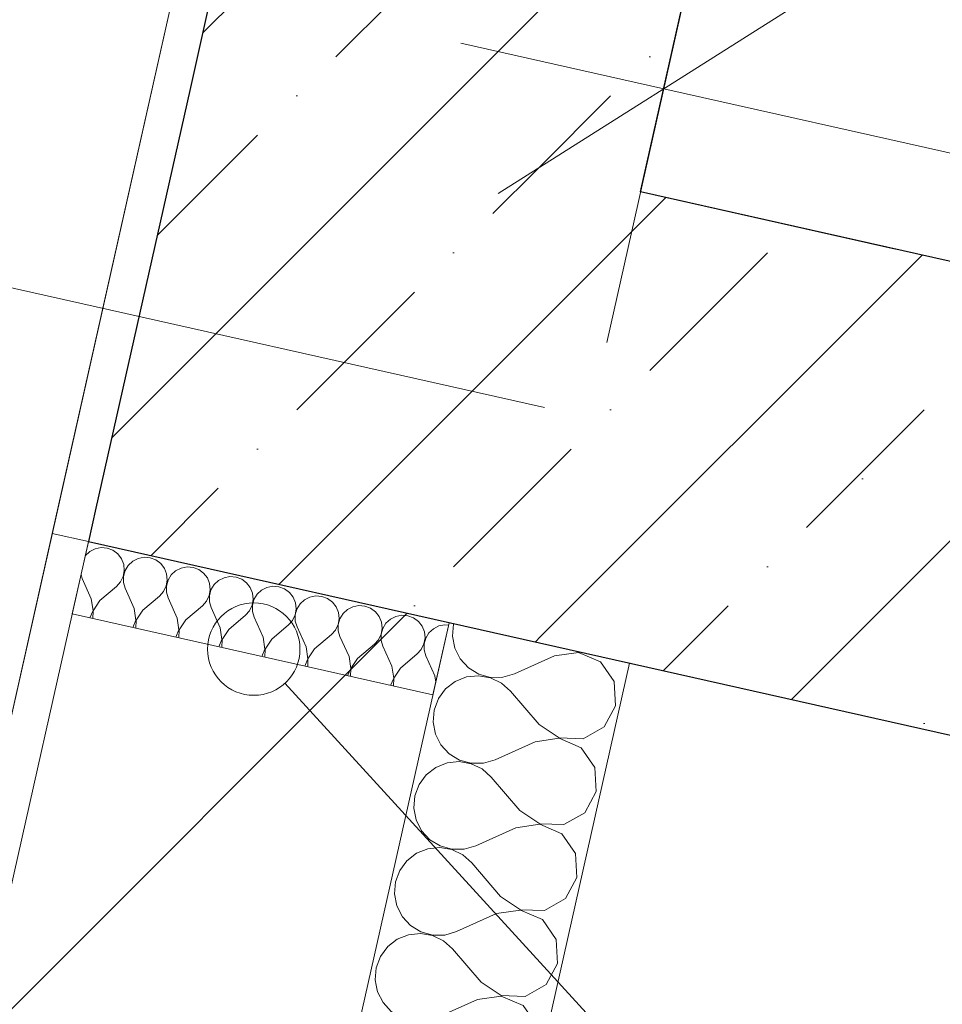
# Model space of a CAD drawing. Header units: millimetres. Extents: x -7213913 to -6985912, y 6023162 to 6205784.
# Tile 191 of 256: x -7187866 to -7187367, y 6173921 to 6174454. Entities that reach past the tile are written whole.
import ezdxf
from ezdxf.enums import TextEntityAlignment as Align

# ---------------------------------------------------------------- set-up
doc = ezdxf.new("R2010")
doc.units = ezdxf.units.MM
doc.header["$MEASUREMENT"] = 0
doc.linetypes.add('короткая штриховая', pattern=[282.222222, 141.111111, -141.111111])
doc.linetypes.add('Штрихпунктирная', pattern=[670.277762, 352.777767, -176.388884, 0, -141.111112])
for name, color, linetype, lineweight in [('0_Ном._пера__1', 7, 'Continuous', 0), ('0_Ном._пера__120', 7, 'Continuous', 0), ('S - МОП.АР_Ном._пера__120', 7, 'Continuous', 0), ('АР-вертикальная связь - Лифт.АР_Ном._пера__120', 7, 'Continuous', 0), ('АР-Стены_внешние_.АР_Ном._пера__1', 7, 'Continuous', 0), ('АР-Стены_внутренние_пилоны.АР_Ном._пера__1', 7, 'Continuous', 15), ('АР-Стены_Перегородки_межквартирные_200.АР_Ном._пера__1', 7, 'Continuous', 15), ('АР-Чертеж-Оси_Осевые размеры.АР_Ном._пера__120', 7, 'Continuous', 0), ('АР-Чертеж-Размеры.АР_Ном._пера__1', 7, 'Continuous', 0), ('Паспорта Зон Archicad_Ном._пера__1', 7, 'Continuous', 0)]:
    doc.layers.add(name, color=color, linetype=linetype, lineweight=lineweight)
for name, color, linetype in [('S - МОП.АР', 7, 'Continuous'), ('АР-Стены_внутренние_пилоны.АР', 7, 'Continuous'), ('АР-Стены_Перегородки_межквартирные_200.АР', 7, 'Continuous'), ('АР-Чертеж-Оси_Осевые размеры.АР', 7, 'Continuous'), ('АР-Чертеж-Размеры.АР', 7, 'Continuous')]:
    doc.layers.add(name, color=color, linetype=linetype)
doc.styles.add('РЎР“Р•РќР•Р\xa0Р\x98Р\xa0_РЎРўР\x98Р›Р¬_2', font='calibri.ttf')
doc.styles.add('РЎР“Р•РќР•Р\xa0Р\x98Р\xa0_РЎРўР\x98Р›Р¬_3', font='GOST_Common.ttf')
doc.styles.add('РЎР“Р•РќР•Р\xa0Р\x98Р\xa0_РЎРўР\x98Р›Р¬_5', font='GOTHIC.TTF')
doc.dimstyles.new('СГЕНЕРИР_СТИЛЬ__4', dxfattribs={"dimtxt": 129.999995, "dimasz": 142.5, "dimexe": 0.18, "dimexo": 300000, "dimgap": 0, "dimtad": 1, "dimdec": 0, "dimzin": 0, "dimdsep": 46, "dimtxsty": 'РЎР“Р•РќР•Р\xa0Р\x98Р\xa0_РЎРўР\x98Р›Р¬_3', "dimblk": 'ARROWHEAD_6', "dimblk1": 'ARROWHEAD_6', "dimblk2": 'ARROWHEAD_6', "dimcen": 0.09, "dimclrd": 7, "dimclre": 7, "dimclrt": 7, "dimazin": 0, "dimtfac": 1, "dimtdec": 4, "dimtmove": 0, "dimatfit": 3, "dimfxl": 1, "dimtolj": 1, "dimtzin": 0, "dimarcsym": 0})
doc.dimstyles.new('СГЕНЕРИР_СТИЛЬ__5', dxfattribs={"dimtxt": 129.999995, "dimasz": 142.5, "dimexe": 0.18, "dimexo": 300000, "dimgap": 0, "dimtad": 1, "dimdec": 0, "dimzin": 0, "dimdsep": 46, "dimtxsty": 'РЎР“Р•РќР•Р\xa0Р\x98Р\xa0_РЎРўР\x98Р›Р¬_3', "dimblk": 'ARROWHEAD_6', "dimblk1": 'ARROWHEAD_6', "dimblk2": 'ARROWHEAD_6', "dimcen": 0.09, "dimclrd": 7, "dimclre": 7, "dimclrt": 7, "dimazin": 0, "dimtfac": 1, "dimtdec": 4, "dimtmove": 2, "dimatfit": 3, "dimfxl": 1, "dimtolj": 1, "dimtzin": 0, "dimarcsym": 0})
doc.dimstyles.new('СГЕНЕРИР_СТИЛЬ__6', dxfattribs={"dimtxt": 200, "dimasz": 142.5, "dimexe": 0.18, "dimexo": 0.0625, "dimgap": 0, "dimtad": 1, "dimdec": 0, "dimzin": 0, "dimdsep": 46, "dimtxsty": 'РЎР“Р•РќР•Р\xa0Р\x98Р\xa0_РЎРўР\x98Р›Р¬_3', "dimblk": 'ARROWHEAD_6', "dimblk1": 'ARROWHEAD_6', "dimblk2": 'ARROWHEAD_6', "dimcen": 0.09, "dimse1": 1, "dimse2": 1, "dimclrd": 7, "dimclre": 7, "dimclrt": 7, "dimazin": 0, "dimtfac": 1, "dimtdec": 4, "dimtmove": 0, "dimatfit": 3, "dimfxl": 1, "dimtolj": 1, "dimtzin": 0, "dimarcsym": 0})
pattern_1 = [(45, (-6566190.34, 6563027.8), (-111.369318, 111.369318), [0, -105, 0, -157.5]), (110, (-6565840.34, 6563027.8), (148.001588, 53.868173), [0, -77, 0, -133])]
pattern_2 = [(45, (-6566190.34, 6562677.8), (-84.852814, 84.852814), []), (45, (-6566232.77, 6562720.22), (-84.852814, 84.852814), [90, -30, 0, -30])]

# ---------------------------------------------------------------- blocks, each defined once
blk = doc.blocks.new('Лифтовой холл _ ПБЗ_1_39_1', base_point=(-7188853.33, 6178756.53))
at = {"layer": 'S - МОП.АР_Ном._пера__120', "color": 7, "linetype": 'Continuous', "lineweight": 0, "flags": 128}
blk.add_lwpolyline([(-7192033.86, 6181367.83), (-7192391.05, 6179777.45), (-7190283.55, 6179304.11), (-7191317.84, 6174699), (-7187902.91, 6173932.03), (-7186511.43, 6180127.52)], close=True, dxfattribs=at)
at = {"layer": 'Паспорта Зон Archicad_Ном._пера__1', "color": 7, "lineweight": 0, "style": 'РЎР“Р•РќР•Р\xa0Р\x98Р\xa0_РЎРўР\x98Р›Р¬_3'}
blk.add_attdef('ROOM_NUMBER', text='', height=350, rotation=347.3417, dxfattribs=at).set_placement((-7188399.7, 6179289.78), align=Align.MIDDLE_CENTER)
at = {"layer": 'Паспорта Зон Archicad_Ном._пера__1', "color": 7, "lineweight": 0, "style": 'РЎР“Р•РќР•Р\xa0Р\x98Р\xa0_РЎРўР\x98Р›Р¬_2'}
blk.add_attdef('ROOM_AREA', text='', height=200, rotation=347.3417, dxfattribs=at).set_placement((-7188130.41, 6178674.9), align=Align.MIDDLE_RIGHT)
blk = doc.blocks.new('Стена_180_1', base_point=(-7187679.25, 6174266.15))
at = {"layer": 'АР-Стены_внутренние_пилоны.АР', "linetype": 'Continuous', "lineweight": 0, "true_color": 0x000000}
h = blk.add_hatch(dxfattribs=at)
h.set_pattern_fill('ШТУКАТУРКА__ГИПС_01_0001', color=18, style=0, pattern_type=2)
h.set_pattern_definition(pattern_1)
h.paths.add_polyline_path([(-7187848.12, 6174175.96), (-7187824.55, 6174189.64), (-7187666.44, 6174893.6), (-7187685.96, 6174897.99)])
h = blk.add_hatch(dxfattribs=at)
h.set_pattern_fill('ЖЕЛЕЗОБЕТОН__PROJECT__0001', color=18, style=0, pattern_type=2)
h.set_pattern_definition(pattern_2)
h.paths.add_polyline_path([(-7187666.44, 6174893.6), (-7187773.82, 6174415.5), (-7187529.9, 6174360.72), (-7187422.52, 6174838.82)])
h = blk.add_hatch(dxfattribs=at)
h.set_pattern_fill('ЖЕЛЕЗОБЕТОН__PROJECT__0001', color=18, style=0, pattern_type=2)
h.set_pattern_definition(pattern_2)
h.paths.add_polyline_path([(-7187824.55, 6174189.64), (-7187529.9, 6174360.72), (-7187773.82, 6174415.5)])
h = blk.add_hatch(dxfattribs=at)
h.set_pattern_fill('ЖЕЛЕЗОБЕТОН__PROJECT__0001', color=18, style=0, pattern_type=2)
h.set_pattern_definition(pattern_2)
h.paths.add_polyline_path([(-7187529.9, 6174360.72), (-7187824.55, 6174189.64), (-7187828.61, 6174171.58), (-7187584.68, 6174116.79)])
h = blk.add_hatch(dxfattribs=at)
h.set_pattern_fill('ШТУКАТУРКА__ГИПС_01_0001', color=18, style=0, pattern_type=2)
h.set_pattern_definition(pattern_1)
h.paths.add_polyline_path([(-7187848.12, 6174175.96), (-7187828.61, 6174171.58), (-7187824.55, 6174189.64)])
at = {"layer": 'АР-Стены_внутренние_пилоны.АР_Ном._пера__1', "color": 7, "linetype": 'Continuous', "lineweight": 30}
for p, q in [((-7187666.44, 6174893.6), (-7187773.82, 6174415.5)), ((-7187773.82, 6174415.5), (-7187824.55, 6174189.64)), ((-7187824.55, 6174189.64), (-7187828.61, 6174171.58))]:
    blk.add_line(p, q, dxfattribs=at)
at = {"layer": 'АР-Стены_внутренние_пилоны.АР_Ном._пера__1', "color": 7, "linetype": 'Continuous', "lineweight": 0, "flags": 128}
for points in [[(-7187685.96, 6174897.99), (-7187848.12, 6174175.96)], [(-7187848.12, 6174175.96), (-7187828.61, 6174171.58)]]:
    blk.add_lwpolyline(points, dxfattribs=at)
at = {"layer": 'АР-Стены_внутренние_пилоны.АР_Ном._пера__1', "color": 7, "linetype": 'Continuous', "lineweight": 30, "flags": 128}
for points in [[(-7187529.9, 6174360.72), (-7187422.52, 6174838.82)], [(-7187828.61, 6174171.58), (-7187584.68, 6174116.79)]]:
    blk.add_lwpolyline(points, dxfattribs=at)
blk = doc.blocks.new('Стена_181_1', base_point=(-7187679.25, 6174266.15))
at = {"layer": 'АР-Стены_внутренние_пилоны.АР', "linetype": 'Continuous', "lineweight": 0, "true_color": 0x000000}
h = blk.add_hatch(dxfattribs=at)
h.set_pattern_fill('ЖЕЛЕЗОБЕТОН__PROJECT__0001', color=18, style=0, pattern_type=2)
h.set_pattern_definition(pattern_2)
h.paths.add_polyline_path([(-7187584.68, 6174116.79), (-7184852.74, 6173503.22), (-7184797.95, 6173747.14), (-7187529.9, 6174360.72)])
at = {"layer": 'АР-Стены_внутренние_пилоны.АР_Ном._пера__1', "color": 7, "linetype": 'Continuous', "lineweight": 30, "flags": 128}
for points in [[(-7184797.95, 6173747.14), (-7187529.9, 6174360.72)], [(-7187584.68, 6174116.79), (-7184852.74, 6173503.22)]]:
    blk.add_lwpolyline(points, dxfattribs=at)
blk = doc.blocks.new('Стена_193_1', base_point=(-7187731.04, 6174149.66))
at = {"layer": 'АР-Стены_Перегородки_межквартирные_200.АР', "linetype": 'Continuous', "lineweight": 0, "true_color": 0x000000}
h = blk.add_hatch(dxfattribs=at)
h.set_pattern_fill('ШТУКАТУРКА__ГИПС_01_0001', color=18, style=0, pattern_type=2)
h.set_pattern_definition(pattern_1)
h.paths.add_polyline_path([(-7187848.12, 6174175.96), (-7187913.86, 6173883.24), (-7187894.35, 6173878.86), (-7187828.61, 6174171.58)])
h = blk.add_hatch(dxfattribs=at)
h.set_pattern_fill('БЛОКИ_БЕТОННЫЕ_ЭФФЕКТИВН_78', color=18, style=0, pattern_type=2)
h.set_pattern_definition([(45, (-6566190.34, 6562677.8), (-127.279217, 127.279217), [])])
h.paths.add_polyline_path([(-7187828.61, 6174171.58), (-7187894.35, 6173878.86), (-7187699.21, 6173835.03), (-7187633.47, 6174127.75)])
at = {"layer": 'АР-Стены_Перегородки_межквартирные_200.АР_Ном._пера__1', "color": 7, "linetype": 'Continuous', "lineweight": 15}
blk.add_line((-7187828.61, 6174171.58), (-7187894.35, 6173878.86), dxfattribs=at)
at = {"layer": 'АР-Стены_Перегородки_межквартирные_200.АР_Ном._пера__1', "color": 7, "linetype": 'Continuous', "lineweight": 0, "flags": 128}
for points in [[(-7187848.12, 6174175.96), (-7187913.86, 6173883.24)], [(-7187848.12, 6174175.96), (-7187828.61, 6174171.58)], [(-7187913.86, 6173883.24), (-7187894.35, 6173878.86)]]:
    blk.add_lwpolyline(points, dxfattribs=at)
at = {"layer": 'АР-Стены_Перегородки_межквартирные_200.АР_Ном._пера__1', "color": 7, "linetype": 'Continuous', "lineweight": 15, "flags": 128}
for points in [[(-7187828.61, 6174171.58), (-7187633.47, 6174127.75)], [(-7187699.21, 6173835.03), (-7187633.47, 6174127.75)]]:
    blk.add_lwpolyline(points, dxfattribs=at)
blk = doc.blocks.new('*X769', base_point=(-6566190.34, 6562677.79))
at = {"layer": 'АР-Стены_внешние_.АР_Ном._пера__1', "color": 7, "linetype": 'Continuous', "lineweight": 0}
for p, q in [((-7187827.87, 6174166.21), (-7187830.28, 6174163.98)), ((-7187824.94, 6174167.7), (-7187827.87, 6174166.21)), ((-7187821.72, 6174168.34), (-7187824.94, 6174167.7)), ((-7187818.45, 6174168.07), (-7187821.72, 6174168.34)), ((-7187815.37, 6174166.91), (-7187818.45, 6174168.07)), ((-7187812.73, 6174164.96), (-7187815.37, 6174166.91)), ((-7187810.72, 6174162.36), (-7187812.73, 6174164.96)), ((-7187830.28, 6174163.98), (-7187830.33, 6174163.89)), ((-7187809.5, 6174159.31), (-7187810.72, 6174162.36)), ((-7187809.16, 6174156.05), (-7187809.5, 6174159.31)), ((-7187804.64, 6174161), (-7187807.05, 6174158.76)), ((-7187801.71, 6174162.49), (-7187804.64, 6174161)), ((-7187798.49, 6174163.12), (-7187801.71, 6174162.49)), ((-7187795.22, 6174162.85), (-7187798.49, 6174163.12)), ((-7187792.14, 6174161.7), (-7187795.22, 6174162.85)), ((-7187789.5, 6174159.75), (-7187792.14, 6174161.7)), ((-7187787.49, 6174157.15), (-7187789.5, 6174159.75)), ((-7187832.58, 6174153.86), (-7187831.91, 6174151.57)), ((-7187809.72, 6174152.81), (-7187809.16, 6174156.05)), ((-7187808.75, 6174155.96), (-7187809.63, 6174152.79)), ((-7187807.05, 6174158.76), (-7187808.75, 6174155.96)), ((-7187786.27, 6174154.1), (-7187787.49, 6174157.15)), ((-7187785.93, 6174150.83), (-7187786.27, 6174154.1)), ((-7187781.41, 6174155.78), (-7187783.82, 6174153.55)), ((-7187778.48, 6174157.27), (-7187781.41, 6174155.78)), ((-7187775.26, 6174157.91), (-7187778.48, 6174157.27)), ((-7187771.98, 6174157.63), (-7187775.26, 6174157.91)), ((-7187768.91, 6174156.48), (-7187771.98, 6174157.63)), ((-7187766.27, 6174154.53), (-7187768.91, 6174156.48)), ((-7187764.26, 6174151.93), (-7187766.27, 6174154.53)), ((-7187827.03, 6174140.71), (-7187831.91, 6174151.57)), ((-7187813.33, 6174147.4), (-7187811.15, 6174149.85)), ((-7187811.15, 6174149.85), (-7187809.72, 6174152.81)), ((-7187809.63, 6174152.79), (-7187809.6, 6174149.51)), ((-7187809.6, 6174149.51), (-7187808.68, 6174146.35)), ((-7187786.49, 6174147.6), (-7187785.93, 6174150.83)), ((-7187785.52, 6174150.74), (-7187786.4, 6174147.57)), ((-7187783.82, 6174153.55), (-7187785.52, 6174150.74)), ((-7187763.04, 6174148.88), (-7187764.26, 6174151.93)), ((-7187762.7, 6174145.61), (-7187763.04, 6174148.88)), ((-7187758.18, 6174150.56), (-7187760.58, 6174148.33)), ((-7187755.25, 6174152.05), (-7187758.18, 6174150.56)), ((-7187752.03, 6174152.69), (-7187755.25, 6174152.05)), ((-7187748.75, 6174152.42), (-7187752.03, 6174152.69)), ((-7187745.68, 6174151.26), (-7187748.75, 6174152.42)), ((-7187743.04, 6174149.31), (-7187745.68, 6174151.26)), ((-7187741.03, 6174146.71), (-7187743.04, 6174149.31)), ((-7187822.38, 6174139.67), (-7187813.33, 6174147.4)), ((-7187803.8, 6174135.5), (-7187808.68, 6174146.35)), ((-7187790.1, 6174142.18), (-7187787.92, 6174144.64)), ((-7187787.92, 6174144.64), (-7187786.49, 6174147.6)), ((-7187786.4, 6174147.57), (-7187786.37, 6174144.29)), ((-7187786.37, 6174144.29), (-7187785.45, 6174141.14)), ((-7187763.26, 6174142.38), (-7187762.7, 6174145.61)), ((-7187762.29, 6174145.52), (-7187763.16, 6174142.36)), ((-7187760.58, 6174148.33), (-7187762.29, 6174145.52)), ((-7187739.81, 6174143.66), (-7187741.03, 6174146.71)), ((-7187739.46, 6174140.4), (-7187739.81, 6174143.66)), ((-7187734.95, 6174145.35), (-7187737.35, 6174143.11)), ((-7187732.02, 6174146.84), (-7187734.95, 6174145.35)), ((-7187728.8, 6174147.47), (-7187732.02, 6174146.84)), ((-7187725.52, 6174147.2), (-7187728.8, 6174147.47)), ((-7187722.45, 6174146.05), (-7187725.52, 6174147.2)), ((-7187719.81, 6174144.1), (-7187722.45, 6174146.05)), ((-7187717.8, 6174141.5), (-7187719.81, 6174144.1)), ((-7187826.08, 6174134.28), (-7187827.03, 6174140.71)), ((-7187822.38, 6174139.67), (-7187825.99, 6174134.25)), ((-7187799.15, 6174134.45), (-7187790.1, 6174142.18)), ((-7187780.57, 6174130.28), (-7187785.45, 6174141.14)), ((-7187766.87, 6174136.96), (-7187764.69, 6174139.42)), ((-7187764.69, 6174139.42), (-7187763.26, 6174142.38)), ((-7187763.16, 6174142.36), (-7187763.14, 6174139.07)), ((-7187763.14, 6174139.07), (-7187762.22, 6174135.92)), ((-7187740.03, 6174137.16), (-7187739.46, 6174140.4)), ((-7187739.06, 6174140.31), (-7187739.93, 6174137.14)), ((-7187737.35, 6174143.11), (-7187739.06, 6174140.31)), ((-7187716.58, 6174138.45), (-7187717.8, 6174141.5)), ((-7187716.23, 6174135.18), (-7187716.58, 6174138.45)), ((-7187714.12, 6174137.9), (-7187715.83, 6174135.09)), ((-7187711.71, 6174140.13), (-7187714.12, 6174137.9)), ((-7187708.79, 6174141.62), (-7187711.71, 6174140.13)), ((-7187705.57, 6174142.26), (-7187708.79, 6174141.62)), ((-7187702.29, 6174141.99), (-7187705.57, 6174142.26)), ((-7187699.22, 6174140.83), (-7187702.29, 6174141.99)), ((-7187696.57, 6174138.88), (-7187699.22, 6174140.83)), ((-7187694.57, 6174136.28), (-7187696.57, 6174138.88)), ((-7187827.76, 6174130.38), (-7187826.08, 6174134.28)), ((-7187825.99, 6174134.25), (-7187826.13, 6174130.02)), ((-7187802.85, 6174129.06), (-7187803.8, 6174135.5)), ((-7187799.15, 6174134.45), (-7187802.76, 6174129.04)), ((-7187775.92, 6174129.24), (-7187766.87, 6174136.96)), ((-7187757.34, 6174125.06), (-7187762.22, 6174135.92)), ((-7187743.63, 6174131.75), (-7187741.45, 6174134.2)), ((-7187741.45, 6174134.2), (-7187740.03, 6174137.16)), ((-7187739.93, 6174137.14), (-7187739.91, 6174133.86)), ((-7187739.91, 6174133.86), (-7187738.99, 6174130.7)), ((-7187716.8, 6174131.95), (-7187716.23, 6174135.18)), ((-7187715.83, 6174135.09), (-7187716.7, 6174131.92)), ((-7187693.34, 6174133.23), (-7187694.57, 6174136.28)), ((-7187693, 6174129.96), (-7187693.34, 6174133.23)), ((-7187690.89, 6174132.68), (-7187692.6, 6174129.87)), ((-7187688.48, 6174134.91), (-7187690.89, 6174132.68)), ((-7187685.56, 6174136.41), (-7187688.48, 6174134.91)), ((-7187682.33, 6174137.04), (-7187685.56, 6174136.41)), ((-7187679.06, 6174136.77), (-7187682.33, 6174137.04)), ((-7187675.99, 6174135.61), (-7187679.06, 6174136.77)), ((-7187673.34, 6174133.66), (-7187675.99, 6174135.61)), ((-7187671.34, 6174131.06), (-7187673.34, 6174133.66)), ((-7187804.53, 6174125.17), (-7187802.85, 6174129.06)), ((-7187802.76, 6174129.04), (-7187802.9, 6174124.8)), ((-7187779.62, 6174123.84), (-7187780.57, 6174130.28)), ((-7187775.92, 6174129.24), (-7187779.53, 6174123.82)), ((-7187752.69, 6174124.02), (-7187743.63, 6174131.75)), ((-7187734.11, 6174119.85), (-7187738.99, 6174130.7)), ((-7187720.4, 6174126.53), (-7187718.22, 6174128.99)), ((-7187718.22, 6174128.99), (-7187716.8, 6174131.95)), ((-7187716.7, 6174131.92), (-7187716.68, 6174128.64)), ((-7187716.68, 6174128.64), (-7187715.76, 6174125.49)), ((-7187693.57, 6174126.73), (-7187693, 6174129.96)), ((-7187692.6, 6174129.87), (-7187693.47, 6174126.71)), ((-7187670.11, 6174128.02), (-7187671.34, 6174131.06)), ((-7187669.77, 6174124.75), (-7187670.11, 6174128.02)), ((-7187667.66, 6174127.46), (-7187669.37, 6174124.66)), ((-7187665.25, 6174129.7), (-7187667.66, 6174127.46)), ((-7187662.33, 6174131.19), (-7187665.25, 6174129.7)), ((-7187659.1, 6174131.82), (-7187662.33, 6174131.19)), ((-7187655.83, 6174131.55), (-7187659.1, 6174131.82)), ((-7187652.75, 6174130.4), (-7187655.83, 6174131.55)), ((-7187650.11, 6174128.45), (-7187652.75, 6174130.4)), ((-7187648.1, 6174125.85), (-7187650.11, 6174128.45)), ((-7187781.3, 6174119.95), (-7187779.62, 6174123.84)), ((-7187779.53, 6174123.82), (-7187779.67, 6174119.59)), ((-7187756.39, 6174118.63), (-7187757.34, 6174125.06)), ((-7187752.69, 6174124.02), (-7187756.3, 6174118.6)), ((-7187729.46, 6174118.8), (-7187720.4, 6174126.53)), ((-7187710.87, 6174114.63), (-7187715.76, 6174125.49)), ((-7187697.17, 6174121.31), (-7187694.99, 6174123.77)), ((-7187694.99, 6174123.77), (-7187693.57, 6174126.73)), ((-7187693.47, 6174126.71), (-7187693.45, 6174123.42)), ((-7187693.45, 6174123.42), (-7187692.53, 6174120.27)), ((-7187670.33, 6174121.51), (-7187669.77, 6174124.75)), ((-7187669.37, 6174124.66), (-7187670.24, 6174121.49)), ((-7187646.88, 6174122.8), (-7187648.1, 6174125.85)), ((-7187646.54, 6174119.53), (-7187646.88, 6174122.8)), ((-7187644.43, 6174122.25), (-7187646.14, 6174119.44)), ((-7187642.02, 6174124.48), (-7187644.43, 6174122.25)), ((-7187639.09, 6174125.97), (-7187642.02, 6174124.48)), ((-7187635.87, 6174126.61), (-7187639.09, 6174125.97)), ((-7187633.76, 6174126.43), (-7187635.87, 6174126.61)), ((-7187758.07, 6174114.73), (-7187756.39, 6174118.63)), ((-7187756.3, 6174118.6), (-7187756.44, 6174114.37)), ((-7187733.16, 6174113.41), (-7187734.11, 6174119.85)), ((-7187729.46, 6174118.8), (-7187733.07, 6174113.39)), ((-7187706.23, 6174113.59), (-7187697.17, 6174121.31)), ((-7187687.64, 6174109.41), (-7187692.53, 6174120.27)), ((-7187673.94, 6174116.1), (-7187671.76, 6174118.55)), ((-7187671.76, 6174118.55), (-7187670.33, 6174121.51)), ((-7187670.24, 6174121.49), (-7187670.22, 6174118.21)), ((-7187670.22, 6174118.21), (-7187669.3, 6174115.05)), ((-7187647.1, 6174116.3), (-7187646.54, 6174119.53)), ((-7187646.14, 6174119.44), (-7187647.01, 6174116.27)), ((-7187734.84, 6174109.52), (-7187733.16, 6174113.41)), ((-7187733.07, 6174113.39), (-7187733.21, 6174109.15)), ((-7187709.93, 6174108.19), (-7187710.87, 6174114.63)), ((-7187706.23, 6174113.59), (-7187709.84, 6174108.17)), ((-7187683, 6174108.37), (-7187673.94, 6174116.1)), ((-7187664.41, 6174104.2), (-7187669.3, 6174115.05)), ((-7187650.71, 6174110.88), (-7187648.53, 6174113.34)), ((-7187648.53, 6174113.34), (-7187647.1, 6174116.3)), ((-7187647.01, 6174116.27), (-7187646.99, 6174112.99)), ((-7187646.99, 6174112.99), (-7187646.06, 6174109.84)), ((-7187711.61, 6174104.3), (-7187709.93, 6174108.19)), ((-7187709.84, 6174108.17), (-7187709.98, 6174103.94)), ((-7187686.7, 6174102.98), (-7187687.64, 6174109.41)), ((-7187683, 6174108.37), (-7187686.6, 6174102.95)), ((-7187659.77, 6174103.15), (-7187650.71, 6174110.88)), ((-7187641.18, 6174098.98), (-7187646.06, 6174109.84)), ((-7187688.38, 6174099.09), (-7187686.7, 6174102.98)), ((-7187686.6, 6174102.95), (-7187686.75, 6174098.72)), ((-7187663.47, 6174097.76), (-7187664.41, 6174104.2)), ((-7187659.77, 6174103.15), (-7187663.37, 6174097.74)), ((-7187665.15, 6174093.87), (-7187663.47, 6174097.76)), ((-7187663.37, 6174097.74), (-7187663.52, 6174093.5)), ((-7187640.69, 6174095.6), (-7187641.18, 6174098.98))]:
    blk.add_line(p, q, dxfattribs=at)
blk = doc.blocks.new('Штриховка_1_1', base_point=(-6566190.34, 6562677.79))
at = {"layer": 'АР-Стены_внешние_.АР_Ном._пера__1', "color": 7, "linetype": 'Continuous', "lineweight": 0, "flags": 128}
blk.add_lwpolyline([(-7187633.47, 6174127.75), (-7187828.61, 6174171.57), (-7187837.37, 6174132.54), (-7187642.23, 6174088.72)], close=True, dxfattribs=at)
at = {"layer": 'АР-Стены_внешние_.АР_Ном._пера__1', "color": 7, "linetype": 'Continuous', "lineweight": 0}
blk.add_blockref('*X769', (-6566190.34, 6562677.79), dxfattribs=at)
blk = doc.blocks.new('*X787', base_point=(-6566190.34, 6562677.79))
at = {"layer": '0_Ном._пера__1', "color": 7, "linetype": 'Continuous', "lineweight": 0}
for p, q in [((-7187585.23, 6173897.04), (-7187585.78, 6173906.87)), ((-7187591.44, 6173885.6), (-7187585.23, 6173897.04)), ((-7187622.15, 6173883.85), (-7187615.75, 6173879.58)), ((-7187602.74, 6173879.14), (-7187591.44, 6173885.6)), ((-7187628.66, 6173877.51), (-7187640.73, 6173872.08)), ((-7187615.79, 6173879.4), (-7187628.66, 6173877.51)), ((-7187603.84, 6173874.24), (-7187615.79, 6173879.4)), ((-7187615.75, 6173879.58), (-7187602.74, 6173879.14)), ((-7187596.39, 6173863.57), (-7187603.84, 6173874.24)), ((-7187652.46, 6173858.45), (-7187656.54, 6173862.07)), ((-7187595.67, 6173850.57), (-7187596.39, 6173863.57)), ((-7187637.01, 6173840.34), (-7187652.46, 6173858.45)), ((-7187601.88, 6173839.14), (-7187595.67, 6173850.57)), ((-7187637.01, 6173840.34), (-7187626.18, 6173833.12)), ((-7187693.73, 6173838.52), (-7187693.08, 6173835.22)), ((-7187693.08, 6173835.22), (-7187692.2, 6173833.48)), ((-7187613.18, 6173832.68), (-7187601.88, 6173839.14)), ((-7187639.1, 6173831.05), (-7187653.17, 6173824.72)), ((-7187626.22, 6173832.94), (-7187639.1, 6173831.05)), ((-7187614.28, 6173827.78), (-7187626.22, 6173832.94)), ((-7187626.18, 6173833.12), (-7187613.18, 6173832.68)), ((-7187606.83, 6173817.1), (-7187614.28, 6173827.78)), ((-7187606.67, 6173814.27), (-7187606.83, 6173817.1))]:
    blk.add_line(p, q, dxfattribs=at)
blk = doc.blocks.new('*X788', base_point=(-6566190.34, 6562677.79))
at = {"layer": '0_Ном._пера__1', "color": 7, "linetype": 'Continuous', "lineweight": 0}
for p, q in [((-7187672.9, 6173931.64), (-7187672.21, 6173928.14)), ((-7187672.21, 6173928.14), (-7187669.23, 6173922.29)), ((-7187669.23, 6173922.29), (-7187664.76, 6173917.47)), ((-7187625.06, 6173920.9), (-7187639.94, 6173914.2)), ((-7187664.76, 6173917.47), (-7187659.15, 6173914.06)), ((-7187646.25, 6173912.36), (-7187639.94, 6173914.2)), ((-7187671.96, 6173910.13), (-7187677.16, 6173906.11)), ((-7187665.86, 6173912.57), (-7187671.96, 6173910.13)), ((-7187659.33, 6173913.25), (-7187665.86, 6173912.57)), ((-7187652.86, 6173912.13), (-7187659.33, 6173913.25)), ((-7187659.15, 6173914.06), (-7187652.82, 6173912.31)), ((-7187646.94, 6173909.27), (-7187652.86, 6173912.13)), ((-7187652.82, 6173912.31), (-7187646.25, 6173912.36)), ((-7187642.03, 6173904.91), (-7187646.94, 6173909.27)), ((-7187585.96, 6173910.03), (-7187587.69, 6173912.5)), ((-7187585.78, 6173906.87), (-7187585.96, 6173910.03)), ((-7187677.16, 6173906.11), (-7187681.06, 6173900.82)), ((-7187626.58, 6173886.8), (-7187642.03, 6173904.91)), ((-7187681.06, 6173900.82), (-7187683.37, 6173894.67)), ((-7187683.37, 6173894.67), (-7187683.91, 6173888.13)), ((-7187683.91, 6173888.13), (-7187682.65, 6173881.68)), ((-7187626.58, 6173886.8), (-7187622.15, 6173883.85)), ((-7187682.65, 6173881.68), (-7187679.67, 6173875.83)), ((-7187679.67, 6173875.83), (-7187675.2, 6173871.01)), ((-7187640.73, 6173872.08), (-7187650.38, 6173867.74)), ((-7187669.77, 6173866.79), (-7187676.3, 6173866.11)), ((-7187675.2, 6173871.01), (-7187669.58, 6173867.6)), ((-7187663.29, 6173865.66), (-7187669.77, 6173866.79)), ((-7187669.58, 6173867.6), (-7187663.25, 6173865.85)), ((-7187656.68, 6173865.9), (-7187650.38, 6173867.74)), ((-7187682.4, 6173863.66), (-7187687.6, 6173859.65)), ((-7187676.3, 6173866.11), (-7187682.4, 6173863.66)), ((-7187657.38, 6173862.81), (-7187663.29, 6173865.66)), ((-7187663.25, 6173865.85), (-7187656.68, 6173865.9)), ((-7187656.54, 6173862.07), (-7187657.38, 6173862.81)), ((-7187687.6, 6173859.65), (-7187691.5, 6173854.36)), ((-7187691.5, 6173854.36), (-7187693.81, 6173848.21)), ((-7187693.81, 6173848.21), (-7187694.35, 6173841.67)), ((-7187694.35, 6173841.67), (-7187693.73, 6173838.52))]:
    blk.add_line(p, q, dxfattribs=at)
blk = doc.blocks.new('*X789', base_point=(-6566190.34, 6562677.79))
at = {"layer": '0_Ном._пера__1', "color": 7, "linetype": 'Continuous', "lineweight": 0}
for p, q in [((-7187631.11, 6174127.22), (-7187631.2, 6174126.98)), ((-7187631.2, 6174126.98), (-7187631.74, 6174120.44)), ((-7187631.74, 6174120.44), (-7187630.47, 6174113.99)), ((-7187630.47, 6174113.99), (-7187627.49, 6174108.14)), ((-7187563.61, 6174111.71), (-7187576.49, 6174109.82)), ((-7187563.93, 6174112.13), (-7187563.57, 6174111.89)), ((-7187551.67, 6174106.54), (-7187563.61, 6174111.71)), ((-7187563.57, 6174111.89), (-7187562.74, 6174111.86)), ((-7187627.49, 6174108.14), (-7187623.02, 6174103.32)), ((-7187576.49, 6174109.82), (-7187598.2, 6174100.05)), ((-7187544.22, 6174095.87), (-7187551.67, 6174106.54)), ((-7187623.02, 6174103.32), (-7187617.41, 6174099.91)), ((-7187630.22, 6174095.97), (-7187635.42, 6174091.96)), ((-7187624.12, 6174098.42), (-7187630.22, 6174095.97)), ((-7187617.59, 6174099.1), (-7187624.12, 6174098.42)), ((-7187611.12, 6174097.97), (-7187617.59, 6174099.1)), ((-7187617.41, 6174099.91), (-7187611.08, 6174098.16)), ((-7187605.2, 6174095.12), (-7187611.12, 6174097.97)), ((-7187611.08, 6174098.16), (-7187604.51, 6174098.21)), ((-7187604.51, 6174098.21), (-7187598.2, 6174100.05)), ((-7187543.49, 6174082.88), (-7187544.22, 6174095.87)), ((-7187635.42, 6174091.96), (-7187639.32, 6174086.67)), ((-7187600.29, 6174090.76), (-7187605.2, 6174095.12)), ((-7187584.84, 6174072.65), (-7187600.29, 6174090.76)), ((-7187639.32, 6174086.67), (-7187641.63, 6174080.52)), ((-7187641.63, 6174080.52), (-7187642.17, 6174073.97)), ((-7187549.7, 6174071.45), (-7187543.49, 6174082.88)), ((-7187642.17, 6174073.97), (-7187640.91, 6174067.53)), ((-7187584.84, 6174072.65), (-7187574.01, 6174065.43)), ((-7187561, 6174064.99), (-7187549.7, 6174071.45)), ((-7187640.91, 6174067.53), (-7187637.93, 6174061.68)), ((-7187586.92, 6174063.35), (-7187608.64, 6174053.59)), ((-7187574.05, 6174065.24), (-7187586.92, 6174063.35)), ((-7187562.1, 6174060.08), (-7187574.05, 6174065.24)), ((-7187574.01, 6174065.43), (-7187561, 6174064.99)), ((-7187637.93, 6174061.68), (-7187633.46, 6174056.86)), ((-7187554.65, 6174049.41), (-7187562.1, 6174060.08)), ((-7187628.03, 6174052.64), (-7187634.56, 6174051.95)), ((-7187633.46, 6174056.86), (-7187627.84, 6174053.45)), ((-7187621.55, 6174051.51), (-7187628.03, 6174052.64)), ((-7187627.84, 6174053.45), (-7187621.51, 6174051.7)), ((-7187614.94, 6174051.75), (-7187608.64, 6174053.59)), ((-7187640.66, 6174049.51), (-7187645.86, 6174045.49)), ((-7187634.56, 6174051.95), (-7187640.66, 6174049.51)), ((-7187615.64, 6174048.66), (-7187621.55, 6174051.51)), ((-7187621.51, 6174051.7), (-7187614.94, 6174051.75)), ((-7187610.72, 6174044.3), (-7187615.64, 6174048.66)), ((-7187553.93, 6174036.42), (-7187554.65, 6174049.41)), ((-7187645.86, 6174045.49), (-7187649.76, 6174040.21)), ((-7187595.27, 6174026.18), (-7187610.72, 6174044.3)), ((-7187649.76, 6174040.21), (-7187652.07, 6174034.06)), ((-7187652.07, 6174034.06), (-7187652.61, 6174027.51)), ((-7187560.14, 6174024.99), (-7187553.93, 6174036.42)), ((-7187652.61, 6174027.51), (-7187651.34, 6174021.07)), ((-7187595.27, 6174026.18), (-7187584.44, 6174018.97)), ((-7187651.34, 6174021.07), (-7187648.36, 6174015.21)), ((-7187571.44, 6174018.53), (-7187560.14, 6174024.99)), ((-7187597.36, 6174016.89), (-7187619.07, 6174007.13)), ((-7187584.48, 6174018.78), (-7187597.36, 6174016.89)), ((-7187572.54, 6174013.62), (-7187584.48, 6174018.78)), ((-7187584.44, 6174018.97), (-7187571.44, 6174018.53)), ((-7187648.36, 6174015.21), (-7187643.89, 6174010.4)), ((-7187643.89, 6174010.4), (-7187638.28, 6174006.99)), ((-7187565.09, 6174002.95), (-7187572.54, 6174013.62)), ((-7187644.99, 6174005.49), (-7187651.09, 6174003.05)), ((-7187638.46, 6174006.18), (-7187644.99, 6174005.49)), ((-7187631.99, 6174005.05), (-7187638.46, 6174006.18)), ((-7187638.28, 6174006.99), (-7187631.95, 6174005.24)), ((-7187626.07, 6174002.2), (-7187631.99, 6174005.05)), ((-7187631.95, 6174005.24), (-7187625.38, 6174005.29)), ((-7187625.38, 6174005.29), (-7187619.07, 6174007.13)), ((-7187651.09, 6174003.05), (-7187656.29, 6173999.03)), ((-7187621.16, 6173997.83), (-7187626.07, 6174002.2)), ((-7187564.36, 6173989.96), (-7187565.09, 6174002.95)), ((-7187656.29, 6173999.03), (-7187660.19, 6173993.75)), ((-7187605.71, 6173979.72), (-7187621.16, 6173997.83)), ((-7187660.19, 6173993.75), (-7187662.5, 6173987.6)), ((-7187570.57, 6173978.53), (-7187564.36, 6173989.96)), ((-7187662.5, 6173987.6), (-7187663.04, 6173981.05)), ((-7187663.04, 6173981.05), (-7187661.78, 6173974.61)), ((-7187605.71, 6173979.72), (-7187594.88, 6173972.51)), ((-7187581.87, 6173972.07), (-7187570.57, 6173978.53)), ((-7187661.78, 6173974.61), (-7187658.8, 6173968.75)), ((-7187658.8, 6173968.75), (-7187654.33, 6173963.94)), ((-7187607.79, 6173970.43), (-7187629.51, 6173960.67)), ((-7187594.92, 6173972.32), (-7187607.79, 6173970.43)), ((-7187582.97, 6173967.16), (-7187594.92, 6173972.32)), ((-7187594.88, 6173972.51), (-7187581.87, 6173972.07)), ((-7187654.33, 6173963.94), (-7187648.71, 6173960.52)), ((-7187575.52, 6173956.49), (-7187582.97, 6173967.16)), ((-7187655.43, 6173959.03), (-7187661.53, 6173956.59)), ((-7187648.9, 6173959.71), (-7187655.43, 6173959.03)), ((-7187642.42, 6173958.59), (-7187648.9, 6173959.71)), ((-7187648.71, 6173960.52), (-7187642.38, 6173958.78)), ((-7187636.51, 6173955.73), (-7187642.42, 6173958.59)), ((-7187642.38, 6173958.78), (-7187635.81, 6173958.82)), ((-7187635.81, 6173958.82), (-7187629.51, 6173960.67)), ((-7187666.73, 6173952.57), (-7187670.63, 6173947.29)), ((-7187661.53, 6173956.59), (-7187666.73, 6173952.57)), ((-7187631.59, 6173951.37), (-7187636.51, 6173955.73)), ((-7187574.8, 6173943.5), (-7187575.52, 6173956.49)), ((-7187670.63, 6173947.29), (-7187672.94, 6173941.14)), ((-7187616.14, 6173933.26), (-7187631.59, 6173951.37)), ((-7187672.94, 6173941.14), (-7187673.48, 6173934.59)), ((-7187581.01, 6173932.06), (-7187574.8, 6173943.5)), ((-7187673.48, 6173934.59), (-7187672.9, 6173931.64)), ((-7187616.14, 6173933.26), (-7187605.31, 6173926.05)), ((-7187592.31, 6173925.6), (-7187581.01, 6173932.06)), ((-7187605.35, 6173925.86), (-7187618.23, 6173923.97)), ((-7187593.41, 6173920.7), (-7187605.35, 6173925.86)), ((-7187605.31, 6173926.05), (-7187592.31, 6173925.6)), ((-7187618.23, 6173923.97), (-7187625.06, 6173920.9)), ((-7187587.69, 6173912.5), (-7187593.41, 6173920.7))]:
    blk.add_line(p, q, dxfattribs=at)
blk = doc.blocks.new('Стена_375_1', base_point=(-7187535.9, 6174105.84))
at = {"layer": '0_Ном._пера__1', "color": 7, "linetype": 'Continuous', "lineweight": 0, "flags": 128}
for points in [[(-7187633.47, 6174127.75), (-7187699.2, 6173835.06)], [(-7187535.9, 6174105.84), (-7187633.47, 6174127.75)], [(-7187579.72, 6173910.71), (-7187535.9, 6174105.84)], [(-7187699.2, 6173835.06), (-7187601.63, 6173813.14)]]:
    blk.add_lwpolyline(points, dxfattribs=at)
at = {"color": 7, "lineweight": 0}
for name in ['*X789', '*X788', '*X787']:
    blk.add_blockref(name, (-6566190.34, 6562677.79), dxfattribs=at)
blk = doc.blocks.new('Полилиния_1_1', base_point=(-7183881.2, 6172466.87))
at = {"layer": '0_Ном._пера__120', "color": 7, "linetype": 'Continuous', "lineweight": 0, "flags": 128}
blk.add_lwpolyline([(-7183881.2, 6172466.87), (-7186841.84, 6173131.81), (-7187722.3, 6174095.03)], dxfattribs=at)
at = {"layer": '0_Ном._пера__120', "color": 7, "linetype": 'Continuous', "lineweight": 15}
blk.add_circle((-7187739.16, 6174113.48), 25, dxfattribs=at)
blk = doc.blocks.new('*D925', base_point=(-6566190.34, 6562677.79))
at = {"layer": 'АР-Чертеж-Размеры.АР_Ном._пера__1', "color": 7, "linetype": 'Continuous', "lineweight": 0, "transparency": 16777216}
for p, q in [((-7187548.18, 6174279.34), (-7187486.54, 6174553.75)), ((-7187427.75, 6174473.29), (-7187606.97, 6174359.81)), ((-7187627.12, 6174441.2), (-7187517.36, 6174416.55)), ((-7187517.36, 6174416.55), (-7184785.41, 6173802.97)), ((-7184816.23, 6173665.76), (-7184754.6, 6173940.17)), ((-7184875.03, 6173746.23), (-7184695.8, 6173859.71)), ((-7184785.41, 6173802.97), (-7184675.65, 6173778.31))]:
    blk.add_line(p, q, dxfattribs=at)
at = {"layer": 'АР-Чертеж-Размеры.АР_Ном._пера__1', "color": 7, "lineweight": 0, "transparency": 16777216, "insert": (-7186347.32, 6174180.41), "char_height": 130, "attachment_point": 7, "rotation": 347.3417, "style": 'РЎР“Р•РќР•Р\xa0Р\x98Р\xa0_РЎРўР\x98Р›Р¬_3'}
blk.add_mtext('\\A1;{\\pql;\\fGOST Common|b0|i0|c204|p0;\\W1.000000;2\xa0800}', dxfattribs=at)
blk = doc.blocks.new('ARROWHEAD_6')
at = {"color": 0, "linetype": 'Continuous', "lineweight": 0}
for p, q in [((-0.5, -0.5), (0.5, 0.5)), ((0, 0), (-1, 0))]:
    blk.add_line(p, q, dxfattribs=at)
blk = doc.blocks.new('*D927', base_point=(-6566190.34, 6562677.79))
at = {"layer": 'АР-Чертеж-Размеры.АР_Ном._пера__1', "color": 7, "linetype": 'Continuous', "lineweight": 0, "transparency": 16777216}
for p, q in [((-7187609.12, 6180374.23), (-7187584.47, 6180483.99)), ((-7187552.38, 6180284.62), (-7187665.87, 6180463.84)), ((-7187471.92, 6180343.41), (-7187746.33, 6180405.04)), ((-7189000.62, 6174178.57), (-7187609.12, 6180374.23)), ((-7189057.37, 6174268.18), (-7188943.88, 6174088.95)), ((-7188863.42, 6174147.75), (-7189137.83, 6174209.38)), ((-7189025.28, 6174068.8), (-7189000.62, 6174178.57))]:
    blk.add_line(p, q, dxfattribs=at)
at = {"layer": 'АР-Чертеж-Размеры.АР_Ном._пера__1', "color": 7, "lineweight": 0, "transparency": 16777216, "insert": (-7188302.27, 6177406.65), "char_height": 130, "attachment_point": 7, "rotation": 77.3418, "style": 'РЎР“Р•РќР•Р\xa0Р\x98Р\xa0_РЎРўР\x98Р›Р¬_3'}
blk.add_mtext('\\A1;{\\pql;\\fGOST Common|b0|i0|c204|p0;\\W1.000000;6\xa0350}', dxfattribs=at)
blk = doc.blocks.new('*D1053', base_point=(-6566190.34, 6562677.79))
at = {"layer": 'АР-Чертеж-Размеры.АР_Ном._пера__1', "color": 7, "linetype": 'Continuous', "lineweight": 0, "transparency": 16777216}
for p, q in [((-7193349.28, 6174484.19), (-7193287.65, 6174758.61)), ((-7193228.86, 6174678.14), (-7193408.08, 6174564.66)), ((-7193428.23, 6174646.05), (-7193318.47, 6174621.4)), ((-7193318.47, 6174621.4), (-7186162.01, 6173014.1)), ((-7186192.83, 6172876.89), (-7186131.2, 6173151.31)), ((-7186251.62, 6172957.36), (-7186072.4, 6173070.84)), ((-7186162.01, 6173014.1), (-7186052.25, 6172989.45))]:
    blk.add_line(p, q, dxfattribs=at)
at = {"layer": 'АР-Чертеж-Размеры.АР_Ном._пера__1', "color": 7, "lineweight": 0, "transparency": 16777216, "insert": (-7190041.68, 6173926.45), "char_height": 200, "attachment_point": 7, "rotation": 347.3417, "style": 'РЎР“Р•РќР•Р\xa0Р\x98Р\xa0_РЎРўР\x98Р›Р¬_3'}
blk.add_mtext('\\A1;{\\pql;\\fGOST Common|b0|i0|c204|p0;\\W1.000000;7\xa0335}', dxfattribs=at)
blk = doc.blocks.new('Стандартный Маркер Сетки[169]_1', base_point=(-7209178.45, 6179094.59))
at = {"layer": 'АР-Чертеж-Оси_Осевые размеры.АР_Ном._пера__120', "color": 7, "linetype": 'Штрихпунктирная', "lineweight": 0}
blk.add_line((-7208202.75, 6178875.45), (-7184083.84, 6173458.47), dxfattribs=at)
at = {"layer": 'АР-Чертеж-Оси_Осевые размеры.АР_Ном._пера__120', "color": 7, "lineweight": 0, "style": 'РЎР“Р•РќР•Р\xa0Р\x98Р\xa0_РЎРўР\x98Р›Р¬_5'}
blk.add_attdef('AC_MarkerText_1', text='', height=350, rotation=360, dxfattribs=at).set_placement((-7209666.3, 6179392.99), align=Align.TOP_CENTER)
blk = doc.blocks.new('Стандартный Маркер Сетки[188]_1', base_point=(-7209178.45, 6179094.59))
at = {"layer": 'АР-Чертеж-Оси_Осевые размеры.АР_Ном._пера__120', "color": 7, "linetype": 'Штрихпунктирная', "lineweight": 0}
blk.add_line((-7208202.75, 6178875.45), (-7184083.84, 6173458.47), dxfattribs=at)
at = {"layer": 'АР-Чертеж-Оси_Осевые размеры.АР_Ном._пера__120', "color": 7, "lineweight": 0, "style": 'РЎР“Р•РќР•Р\xa0Р\x98Р\xa0_РЎРўР\x98Р›Р¬_5'}
blk.add_attdef('AC_MarkerText_1', text='', height=350, rotation=360, dxfattribs=at).set_placement((-7209666.3, 6179392.99), align=Align.TOP_CENTER)

msp = doc.modelspace()

# ---------------------------------------------------------------- linework, layer by layer
at = {"layer": 'S - МОП.АР', "color": 254, "linetype": 'Continuous', "lineweight": 0, "true_color": 0xdadada, "flags": 128}
msp.add_lwpolyline([(-7192033.86, 6181367.83), (-7192391.05, 6179777.45), (-7190283.55, 6179304.11), (-7191317.84, 6174699), (-7187902.91, 6173932.03), (-7186511.43, 6180127.52)], close=True, dxfattribs=at)
at = {"layer": 'АР-вертикальная связь - Лифт.АР_Ном._пера__120', "color": 7, "linetype": 'короткая штриховая', "lineweight": 0}
msp.add_lwpolyline([(-7187137.64, 6176107.21), (-7187529.9, 6174360.72), (-7184797.95, 6173747.14), (-7184405.7, 6175493.63)], close=True, dxfattribs=at)

# ---------------------------------------------------------------- block references
at = {"color": 7, "linetype": 'Continuous', "lineweight": 0}
msp.add_blockref('Полилиния_1_1', (-7183881.2, 6172466.87), dxfattribs=at)
at = {"color": 7, "lineweight": 0}
msp.add_blockref('Стена_375_1', (-7187535.9, 6174105.84), dxfattribs=at)
at = {"layer": 'S - МОП.АР', "color": 7, "linetype": 'Continuous', "lineweight": 0}
msp.add_blockref('Лифтовой холл _ ПБЗ_1_39_1', (-7188853.33, 6178756.53), dxfattribs=at)
at = {"layer": 'АР-Стены_внешние_.АР_Ном._пера__1', "color": 7, "linetype": 'Continuous', "lineweight": 0}
msp.add_blockref('Штриховка_1_1', (-6566190.34, 6562677.79), dxfattribs=at)
at = {"layer": 'АР-Стены_внутренние_пилоны.АР', "color": 7, "lineweight": 0}
for name in ['Стена_180_1', 'Стена_181_1']:
    msp.add_blockref(name, (-7187679.25, 6174266.15), dxfattribs=at)
at = {"layer": 'АР-Стены_Перегородки_межквартирные_200.АР', "color": 7, "lineweight": 0}
msp.add_blockref('Стена_193_1', (-7187731.04, 6174149.66), dxfattribs=at)
at = {"layer": 'АР-Чертеж-Оси_Осевые размеры.АР', "color": 8, "linetype": 'Continuous', "lineweight": 15}
for name in ['Стандартный Маркер Сетки[169]_1', 'Стандартный Маркер Сетки[188]_1']:
    msp.add_blockref(name, (-7209178.45, 6179094.59), dxfattribs=at)

# ---------------------------------------------------------------- dimensions: what is measured, and where the dimension line sits
at = {"layer": 'АР-Чертеж-Размеры.АР', "color": 7, "linetype": 'Continuous', "lineweight": 0}
for base, p1, p2, angle, dimstyle, picture, middle, turn in [((-7187609.12, 6180374.23), (-7189610.37, 6174315.51), (-7188733.53, 6180626.76), 77.3418, 'СГЕНЕРИР_СТИЛЬ__5', '*D927', (-7188316.82, 6177638.47), 77.3418), ((-7184785.41, 6173802.97), (-7186857.15, 6177356.09), (-7184797.95, 6173747.14), 347.3417, 'СГЕНЕРИР_СТИЛЬ__4', '*D925', (-7186115.5, 6174194.96), 347.3417), ((-7186162.01, 6173014.1), (-7193260.59, 6174879.1), (-7186104.13, 6173271.8), 347.3417, 'СГЕНЕРИР_СТИЛЬ__6', '*D1053', (-7189685.02, 6173948.84), 347.3417)]:
    dim = msp.add_linear_dim(base=base, p1=p1, p2=p2, angle=angle, dimstyle=dimstyle, dxfattribs=at)
    dim.commit()
    dim.dimension.update_dxf_attribs({"geometry": picture, "text_midpoint": middle, "dimtype": 160, "text_rotation": turn})

doc.saveas('drawing.dxf')
